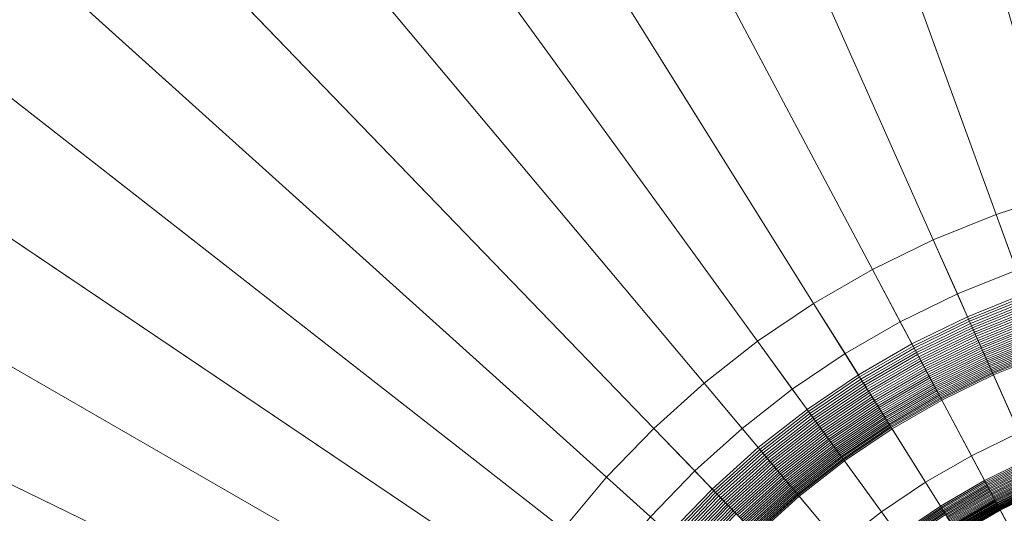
# Model space of a CAD drawing. Header units: millimetres. Extents: x -219 to 220, y -220 to 220.
# Tile 73 of 146: x -68 to -17, y 32 to 58. Entities that reach past the tile are written whole.
import ezdxf

# ---------------------------------------------------------------- set-up
doc = ezdxf.new("R2010")
doc.units = ezdxf.units.MM
doc.layers.add('LUCIDO_1', color=1, linetype='Continuous', lineweight=20, true_color=0xff0000)
doc.layers.add('Nessuna', color=7, linetype='Continuous', lineweight=9)

# ---------------------------------------------------------------- blocks, each defined once
blk = doc.blocks.new('Group-1')
at = {"layer": 'Nessuna', "color": 7, "linetype": 'Continuous', "lineweight": 9, "transparency": 33554687}
for points in [[(-27.615, 199.242, -79.962), (-13.646, 200.71, -79.962), (-3.172, 50.934, -89.301), (-6.719, 50.562, -89.301)], [(-41.448, 196.803, -79.962), (-27.615, 199.242, -79.962), (-6.719, 50.562, -89.301), (-10.232, 49.942, -89.301)], [(-55.077, 193.405, -79.962), (-41.448, 196.803, -79.962), (-10.232, 49.942, -89.301), (-13.693, 49.079, -89.301)], [(-68.436, 189.064, -79.962), (-55.077, 193.405, -79.962), (-13.693, 49.079, -89.301), (-17.085, 47.977, -89.301)], [(-81.46, 183.802, -79.962), (-68.436, 189.064, -79.962), (-17.085, 47.977, -89.301), (-20.392, 46.641, -89.301)], [(-6.719, 50.562, -69.262), (-3.172, 50.934, -69.262), (-12.578, 185.437, -60.875), (-25.484, 184.081, -60.875)], [(-10.232, 49.942, -69.262), (-6.719, 50.562, -69.262), (-25.484, 184.081, -60.875), (-38.265, 181.827, -60.875)], [(-94.085, 177.645, -79.962), (-81.46, 183.802, -79.962), (-20.392, 46.641, -89.301), (-23.598, 45.078, -89.301)], [(-13.693, 49.079, -69.262), (-10.232, 49.942, -69.262), (-38.265, 181.827, -60.875), (-50.857, 178.687, -60.875)], [(-17.085, 47.977, -69.262), (-13.693, 49.079, -69.262), (-50.857, 178.687, -60.875), (-63.2, 174.677, -60.875)], [(-106.25, 170.622, -79.962), (-94.085, 177.645, -79.962), (-23.598, 45.078, -89.301), (-26.687, 43.294, -89.301)], [(-20.392, 46.641, -69.262), (-17.085, 47.977, -69.262), (-63.2, 174.677, -60.875), (-75.233, 169.816, -60.875)], [(-117.895, 162.767, -79.962), (-106.25, 170.622, -79.962), (-26.687, 43.294, -89.301), (-29.644, 41.3, -89.301)], [(-23.598, 45.078, -69.262), (-20.392, 46.641, -69.262), (-75.233, 169.816, -60.875), (-86.897, 164.126, -60.875)], [(-26.687, 43.294, -69.262), (-23.598, 45.078, -69.262), (-86.897, 164.126, -60.875), (-98.136, 157.638, -60.875)], [(-128.963, 154.119, -79.962), (-117.895, 162.767, -79.962), (-29.644, 41.3, -89.301), (-32.454, 39.104, -89.301)], [(-29.644, 41.3, -69.262), (-26.687, 43.294, -69.262), (-98.136, 157.638, -60.875), (-108.895, 150.38, -60.875)], [(-139.402, 144.72, -79.962), (-128.963, 154.119, -79.962), (-32.454, 39.104, -89.301), (-35.105, 36.717, -89.301)], [(-32.454, 39.104, -69.262), (-29.644, 41.3, -69.262), (-108.895, 150.38, -60.875), (-119.122, 142.391, -60.875)], [(-149.159, 134.616, -79.962), (-139.402, 144.72, -79.962), (-35.105, 36.717, -89.301), (-37.582, 34.151, -89.301)], [(-35.105, 36.717, -69.262), (-32.454, 39.104, -69.262), (-119.122, 142.391, -60.875), (-128.766, 133.707, -60.875)], [(-158.188, 123.856, -79.962), (-149.159, 134.616, -79.962), (-37.582, 34.151, -89.301), (-39.875, 31.419, -89.301)], [(-37.582, 34.151, -69.262), (-35.105, 36.717, -69.262), (-128.766, 133.707, -60.875), (-137.782, 124.371, -60.875)], [(-39.875, 31.419, -69.262), (-37.582, 34.151, -69.262), (-137.782, 124.371, -60.875), (-146.124, 114.43, -60.875)], [(-166.445, 112.492, -79.962), (-158.188, 123.856, -79.962), (-39.875, 31.419, -89.301), (-41.971, 28.534, -89.301)], [(-41.971, 28.534, -69.262), (-39.875, 31.419, -69.262), (-146.124, 114.43, -60.875), (-153.752, 103.93, -60.875)], [(-173.888, 100.58, -79.962), (-166.445, 112.492, -79.962), (-41.971, 28.534, -89.301), (-43.862, 25.509, -89.301)], [(-43.862, 25.509, -69.262), (-41.971, 28.534, -69.262), (-153.752, 103.93, -60.875), (-160.629, 92.925, -60.875)], [(-180.483, 88.177, -79.962), (-173.888, 100.58, -79.962), (-43.862, 25.509, -89.301), (-45.536, 22.36, -89.301)], [(-45.536, 22.36, -69.262), (-43.862, 25.509, -69.262), (-160.629, 92.925, -60.875), (-166.722, 81.466, -60.875)], [(-186.196, 75.345, -79.962), (-180.483, 88.177, -79.962), (-45.536, 22.36, -89.301), (-46.987, 19.101, -89.301)], [(-46.987, 19.101, -69.262), (-45.536, 22.36, -69.262), (-166.722, 81.466, -60.875), (-172, 69.61, -60.875)], [(-191, 62.146, -79.962), (-186.196, 75.345, -79.962), (-46.987, 19.101, -89.301), (-48.207, 15.75, -89.301)], [(-48.207, 15.75, -69.262), (-46.987, 19.101, -69.262), (-172, 69.61, -60.875), (-176.439, 57.415, -60.875)], [(-194.872, 48.644, -79.962), (-191, 62.146, -79.962), (-48.207, 15.75, -89.301), (-49.19, 12.321, -89.301)], [(-49.19, 12.321, -69.262), (-48.207, 15.75, -69.262), (-176.439, 57.415, -60.875), (-180.016, 44.94, -60.875)], [(-12.781, 36.152, -70.282), (-10.224, 36.983, -70.282), (-13.693, 49.079, -69.262), (-17.085, 47.977, -69.262)], [(-17.085, 47.977, -89.301), (-13.693, 49.079, -89.301), (-12.835, 46.087, -89.626), (-16.02, 45.052, -89.626)], [(-197.792, 34.904, -79.962), (-194.872, 48.644, -79.962), (-49.19, 12.321, -89.301), (-49.931, 8.832, -89.301)], [(-15.274, 35.145, -70.282), (-12.781, 36.152, -70.282), (-17.085, 47.977, -69.262), (-20.392, 46.641, -69.262)], [(-20.392, 46.641, -89.301), (-17.085, 47.977, -89.301), (-16.02, 45.052, -89.626), (-19.126, 43.797, -89.626)], [(-17.69, 33.966, -70.282), (-15.274, 35.145, -70.282), (-20.392, 46.641, -69.262), (-23.598, 45.078, -69.262)], [(-23.598, 45.078, -89.301), (-20.392, 46.641, -89.301), (-19.126, 43.797, -89.626), (-22.136, 42.329, -89.626)], [(-20.018, 32.622, -70.282), (-17.69, 33.966, -70.282), (-23.598, 45.078, -69.262), (-26.687, 43.294, -69.262)], [(-26.687, 43.294, -89.301), (-23.598, 45.078, -89.301), (-22.136, 42.329, -89.626), (-25.037, 40.654, -89.626)], [(-49.931, 8.832, -69.262), (-49.19, 12.321, -69.262), (-180.016, 44.94, -60.875), (-182.714, 32.246, -60.875)], [(-19.126, 43.797, -89.626), (-16.02, 45.052, -89.626), (-15.567, 43.808, -89.879), (-18.587, 42.588, -89.879)], [(-22.136, 42.329, -89.626), (-19.126, 43.797, -89.626), (-18.587, 42.588, -89.879), (-21.515, 41.16, -89.879)], [(-18.587, 42.588, -89.879), (-15.567, 43.808, -89.879), (-15.524, 43.687, -89.905), (-18.535, 42.471, -89.905)], [(-18.535, 42.471, -89.905), (-15.524, 43.687, -89.905), (-15.48, 43.567, -89.935), (-18.483, 42.354, -89.935)], [(-18.483, 42.354, -89.935), (-15.48, 43.567, -89.935), (-15.436, 43.448, -89.968), (-18.432, 42.238, -89.968)], [(-22.247, 31.119, -70.282), (-20.018, 32.622, -70.282), (-26.687, 43.294, -69.262), (-29.644, 41.3, -69.262)], [(-29.644, 41.3, -89.301), (-26.687, 43.294, -89.301), (-25.037, 40.654, -89.626), (-27.814, 38.781, -89.626)], [(-18.432, 42.238, -89.968), (-15.436, 43.448, -89.968), (-15.393, 43.33, -90.004), (-18.38, 42.123, -90.004)], [(-18.38, 42.123, -90.004), (-15.393, 43.33, -90.004), (-15.351, 43.212, -90.044), (-18.329, 42.009, -90.044)], [(-18.329, 42.009, -90.044), (-15.351, 43.212, -90.044), (-15.308, 43.096, -90.086), (-18.279, 41.895, -90.086)], [(-18.279, 41.895, -90.086), (-15.308, 43.096, -90.086), (-15.266, 42.98, -90.133), (-18.229, 41.783, -90.133)], [(-21.515, 41.16, -89.879), (-18.587, 42.588, -89.879), (-18.535, 42.471, -89.905), (-21.454, 41.047, -89.905)], [(-18.229, 41.783, -90.133), (-15.266, 42.98, -90.133), (-15.225, 42.866, -90.182), (-18.18, 41.672, -90.182)], [(-18.18, 41.672, -90.182), (-15.225, 42.866, -90.182), (-15.184, 42.753, -90.234), (-18.131, 41.562, -90.234)], [(-18.131, 41.562, -90.234), (-15.184, 42.753, -90.234), (-15.143, 42.642, -90.29), (-18.082, 41.454, -90.29)], [(-18.082, 41.454, -90.29), (-15.143, 42.642, -90.29), (-15.103, 42.531, -90.349), (-18.035, 41.347, -90.349)], [(-18.035, 41.347, -90.349), (-15.103, 42.531, -90.349), (-15.063, 42.423, -90.41), (-17.988, 41.241, -90.41)], [(-25.037, 40.654, -89.626), (-22.136, 42.329, -89.626), (-21.515, 41.16, -89.879), (-24.336, 39.532, -89.879)], [(-21.454, 41.047, -89.905), (-18.535, 42.471, -89.905), (-18.483, 42.354, -89.935), (-21.395, 40.934, -89.935)], [(-21.395, 40.934, -89.935), (-18.483, 42.354, -89.935), (-18.432, 42.238, -89.968), (-21.335, 40.822, -89.968)], [(-21.335, 40.822, -89.968), (-18.432, 42.238, -89.968), (-18.38, 42.123, -90.004), (-21.276, 40.711, -90.004)], [(-21.276, 40.711, -90.004), (-18.38, 42.123, -90.004), (-18.329, 42.009, -90.044), (-21.217, 40.6, -90.044)], [(-21.217, 40.6, -90.044), (-18.329, 42.009, -90.044), (-18.279, 41.895, -90.086), (-21.159, 40.491, -90.086)], [(-17.988, 41.241, -90.41), (-15.063, 42.423, -90.41), (-15.024, 42.316, -90.475), (-17.941, 41.137, -90.475)], [(-17.941, 41.137, -90.475), (-15.024, 42.316, -90.475), (-14.986, 42.21, -90.543), (-17.896, 41.034, -90.543)], [(-17.896, 41.034, -90.543), (-14.986, 42.21, -90.543), (-14.948, 42.106, -90.614), (-17.851, 40.934, -90.614)], [(-17.851, 40.934, -90.614), (-14.948, 42.106, -90.614), (-14.911, 42.004, -90.687), (-17.807, 40.834, -90.687)], [(-17.807, 40.834, -90.687), (-14.911, 42.004, -90.687), (-14.874, 41.904, -90.764), (-17.763, 40.737, -90.764)], [(-21.159, 40.491, -90.086), (-18.279, 41.895, -90.086), (-18.229, 41.783, -90.133), (-21.101, 40.382, -90.133)], [(-21.101, 40.382, -90.133), (-18.229, 41.783, -90.133), (-18.18, 41.672, -90.182), (-21.044, 40.275, -90.182)], [(-21.044, 40.275, -90.182), (-18.18, 41.672, -90.182), (-18.131, 41.562, -90.234), (-20.988, 40.169, -90.234)], [(-20.988, 40.169, -90.234), (-18.131, 41.562, -90.234), (-18.082, 41.454, -90.29), (-20.932, 40.064, -90.29)], [(-20.932, 40.064, -90.29), (-18.082, 41.454, -90.29), (-18.035, 41.347, -90.349), (-20.877, 39.961, -90.349)], [(-17.763, 40.737, -90.764), (-14.874, 41.904, -90.764), (-14.839, 41.806, -90.843), (-17.721, 40.641, -90.843)], [(-17.721, 40.641, -90.843), (-14.839, 41.806, -90.843), (-14.804, 41.71, -90.924), (-17.679, 40.548, -90.924)], [(-17.679, 40.548, -90.924), (-14.804, 41.71, -90.924), (-14.769, 41.615, -91.009), (-17.638, 40.456, -91.009)], [(-17.638, 40.456, -91.009), (-14.769, 41.615, -91.009), (-14.736, 41.523, -91.096), (-17.598, 40.367, -91.096)], [(-17.598, 40.367, -91.096), (-14.736, 41.523, -91.096), (-14.703, 41.433, -91.186), (-17.559, 40.279, -91.186)], [(-24.365, 29.464, -70.282), (-22.247, 31.119, -70.282), (-29.644, 41.3, -69.262), (-32.454, 39.104, -69.262)], [(-32.454, 39.104, -89.301), (-29.644, 41.3, -89.301), (-27.814, 38.781, -89.626), (-30.453, 36.719, -89.626)], [(-24.336, 39.532, -89.879), (-21.515, 41.16, -89.879), (-21.454, 41.047, -89.905), (-24.267, 39.423, -89.905)], [(-24.267, 39.423, -89.905), (-21.454, 41.047, -89.905), (-21.395, 40.934, -89.935), (-24.2, 39.314, -89.935)], [(-24.2, 39.314, -89.935), (-21.395, 40.934, -89.935), (-21.335, 40.822, -89.968), (-24.132, 39.207, -89.968)], [(-20.877, 39.961, -90.349), (-18.035, 41.347, -90.349), (-17.988, 41.241, -90.41), (-20.823, 39.859, -90.41)], [(-20.823, 39.859, -90.41), (-17.988, 41.241, -90.41), (-17.941, 41.137, -90.475), (-20.769, 39.758, -90.475)], [(-20.769, 39.758, -90.475), (-17.941, 41.137, -90.475), (-17.896, 41.034, -90.543), (-20.716, 39.659, -90.543)], [(-20.716, 39.659, -90.543), (-17.896, 41.034, -90.543), (-17.851, 40.934, -90.614), (-20.665, 39.561, -90.614)], [(-20.665, 39.561, -90.614), (-17.851, 40.934, -90.614), (-17.807, 40.834, -90.687), (-20.614, 39.465, -90.687)], [(-17.559, 40.279, -91.186), (-14.703, 41.433, -91.186), (-14.671, 41.346, -91.278), (-17.521, 40.194, -91.278)], [(-17.521, 40.194, -91.278), (-14.671, 41.346, -91.278), (-14.64, 41.26, -91.372), (-17.485, 40.111, -91.372)], [(-17.485, 40.111, -91.372), (-14.64, 41.26, -91.372), (-14.61, 41.177, -91.469), (-17.449, 40.03, -91.469)], [(-17.449, 40.03, -91.469), (-14.61, 41.177, -91.469), (-14.581, 41.096, -91.568), (-17.414, 39.952, -91.568)], [(-17.414, 39.952, -91.568), (-14.581, 41.096, -91.568), (-14.552, 41.018, -91.67), (-17.38, 39.876, -91.67)], [(-17.38, 39.876, -91.67), (-14.552, 41.018, -91.67), (-14.525, 40.943, -91.773), (-17.347, 39.802, -91.773)], [(-17.347, 39.802, -91.773), (-14.525, 40.943, -91.773), (-14.498, 40.87, -91.879), (-17.315, 39.731, -91.879)], [(-27.814, 38.781, -89.626), (-25.037, 40.654, -89.626), (-24.336, 39.532, -89.879), (-27.036, 37.71, -89.879)], [(-24.132, 39.207, -89.968), (-21.335, 40.822, -89.968), (-21.276, 40.711, -90.004), (-24.066, 39.1, -90.004)], [(-24.066, 39.1, -90.004), (-21.276, 40.711, -90.004), (-21.217, 40.6, -90.044), (-23.999, 38.994, -90.044)], [(-23.999, 38.994, -90.044), (-21.217, 40.6, -90.044), (-21.159, 40.491, -90.086), (-23.934, 38.889, -90.086)], [(-23.934, 38.889, -90.086), (-21.159, 40.491, -90.086), (-21.101, 40.382, -90.133), (-23.869, 38.785, -90.133)], [(-20.614, 39.465, -90.687), (-17.807, 40.834, -90.687), (-17.763, 40.737, -90.764), (-20.564, 39.371, -90.764)], [(-20.564, 39.371, -90.764), (-17.763, 40.737, -90.764), (-17.721, 40.641, -90.843), (-20.514, 39.279, -90.843)], [(-20.514, 39.279, -90.843), (-17.721, 40.641, -90.843), (-17.679, 40.548, -90.924), (-20.466, 39.188, -90.924)], [(-20.466, 39.188, -90.924), (-17.679, 40.548, -90.924), (-17.638, 40.456, -91.009), (-20.419, 39.1, -91.009)], [(-20.419, 39.1, -91.009), (-17.638, 40.456, -91.009), (-17.598, 40.367, -91.096), (-20.373, 39.013, -91.096)], [(-17.315, 39.731, -91.879), (-14.498, 40.87, -91.879), (-14.472, 40.799, -91.987), (-17.285, 39.663, -91.987)], [(-17.285, 39.663, -91.987), (-14.472, 40.799, -91.987), (-14.448, 40.731, -92.096), (-17.256, 39.597, -92.096)], [(-17.256, 39.597, -92.096), (-14.448, 40.731, -92.096), (-14.424, 40.666, -92.208), (-17.228, 39.534, -92.208)], [(-17.228, 39.534, -92.208), (-14.424, 40.666, -92.208), (-13.288, 37.547, -97.712), (-15.877, 36.501, -97.712)], [(-23.869, 38.785, -90.133), (-21.101, 40.382, -90.133), (-21.044, 40.275, -90.182), (-23.804, 38.682, -90.182)], [(-23.804, 38.682, -90.182), (-21.044, 40.275, -90.182), (-20.988, 40.169, -90.234), (-23.741, 38.58, -90.234)], [(-23.741, 38.58, -90.234), (-20.988, 40.169, -90.234), (-20.932, 40.064, -90.29), (-23.678, 38.479, -90.29)], [(-23.678, 38.479, -90.29), (-20.932, 40.064, -90.29), (-20.877, 39.961, -90.349), (-23.616, 38.38, -90.349)], [(-23.616, 38.38, -90.349), (-20.877, 39.961, -90.349), (-20.823, 39.859, -90.41), (-23.554, 38.281, -90.41)], [(-20.373, 39.013, -91.096), (-17.598, 40.367, -91.096), (-17.559, 40.279, -91.186), (-20.328, 38.929, -91.186)], [(-20.328, 38.929, -91.186), (-17.559, 40.279, -91.186), (-17.521, 40.194, -91.278), (-20.284, 38.846, -91.278)], [(-20.284, 38.846, -91.278), (-17.521, 40.194, -91.278), (-17.485, 40.111, -91.372), (-20.242, 38.766, -91.372)], [(-20.242, 38.766, -91.372), (-17.485, 40.111, -91.372), (-17.449, 40.03, -91.469), (-20.2, 38.688, -91.469)], [(-20.2, 38.688, -91.469), (-17.449, 40.03, -91.469), (-17.414, 39.952, -91.568), (-20.16, 38.612, -91.568)], [(-20.16, 38.612, -91.568), (-17.414, 39.952, -91.568), (-17.38, 39.876, -91.67), (-20.121, 38.539, -91.67)], [(-27.036, 37.71, -89.879), (-24.336, 39.532, -89.879), (-24.267, 39.423, -89.905), (-26.96, 37.606, -89.905)], [(-26.96, 37.606, -89.905), (-24.267, 39.423, -89.905), (-24.2, 39.314, -89.935), (-26.885, 37.503, -89.935)], [(-23.554, 38.281, -90.41), (-20.823, 39.859, -90.41), (-20.769, 39.758, -90.475), (-23.494, 38.185, -90.475)], [(-23.494, 38.185, -90.475), (-20.769, 39.758, -90.475), (-20.716, 39.659, -90.543), (-23.434, 38.09, -90.543)], [(-23.434, 38.09, -90.543), (-20.716, 39.659, -90.543), (-20.665, 39.561, -90.614), (-23.376, 37.996, -90.614)], [(-23.376, 37.996, -90.614), (-20.665, 39.561, -90.614), (-20.614, 39.465, -90.687), (-23.318, 37.904, -90.687)], [(-23.318, 37.904, -90.687), (-20.614, 39.465, -90.687), (-20.564, 39.371, -90.764), (-23.262, 37.813, -90.764)], [(-20.121, 38.539, -91.67), (-17.38, 39.876, -91.67), (-17.347, 39.802, -91.773), (-20.083, 38.468, -91.773)], [(-20.083, 38.468, -91.773), (-17.347, 39.802, -91.773), (-17.315, 39.731, -91.879), (-20.047, 38.399, -91.879)], [(-20.047, 38.399, -91.879), (-17.315, 39.731, -91.879), (-17.285, 39.663, -91.987), (-20.012, 38.333, -91.987)], [(-20.012, 38.333, -91.987), (-17.285, 39.663, -91.987), (-17.256, 39.597, -92.096), (-19.978, 38.269, -92.096)], [(-19.978, 38.269, -92.096), (-17.256, 39.597, -92.096), (-17.228, 39.534, -92.208), (-19.945, 38.208, -92.208)], [(-19.945, 38.208, -92.208), (-17.228, 39.534, -92.208), (-15.877, 36.501, -97.712), (-18.387, 35.277, -97.712)], [(-26.363, 27.665, -70.282), (-24.365, 29.464, -70.282), (-32.454, 39.104, -69.262), (-35.105, 36.717, -69.262)], [(-35.105, 36.717, -89.301), (-32.454, 39.104, -89.301), (-30.453, 36.719, -89.626), (-32.942, 34.478, -89.626)], [(-26.885, 37.503, -89.935), (-24.2, 39.314, -89.935), (-24.132, 39.207, -89.968), (-26.811, 37.4, -89.968)], [(-26.811, 37.4, -89.968), (-24.132, 39.207, -89.968), (-24.066, 39.1, -90.004), (-26.736, 37.298, -90.004)], [(-26.736, 37.298, -90.004), (-24.066, 39.1, -90.004), (-23.999, 38.994, -90.044), (-26.663, 37.197, -90.044)], [(-26.663, 37.197, -90.044), (-23.999, 38.994, -90.044), (-23.934, 38.889, -90.086), (-26.59, 37.097, -90.086)], [(-26.59, 37.097, -90.086), (-23.934, 38.889, -90.086), (-23.869, 38.785, -90.133), (-26.518, 36.998, -90.133)], [(-23.262, 37.813, -90.764), (-20.564, 39.371, -90.764), (-20.514, 39.279, -90.843), (-23.206, 37.725, -90.843)], [(-23.206, 37.725, -90.843), (-20.514, 39.279, -90.843), (-20.466, 39.188, -90.924), (-23.152, 37.638, -90.924)], [(-23.152, 37.638, -90.924), (-20.466, 39.188, -90.924), (-20.419, 39.1, -91.009), (-23.099, 37.553, -91.009)], [(-23.099, 37.553, -91.009), (-20.419, 39.1, -91.009), (-20.373, 39.013, -91.096), (-23.047, 37.47, -91.096)], [(-23.047, 37.47, -91.096), (-20.373, 39.013, -91.096), (-20.328, 38.929, -91.186), (-22.996, 37.388, -91.186)], [(-22.996, 37.388, -91.186), (-20.328, 38.929, -91.186), (-20.284, 38.846, -91.278), (-22.947, 37.309, -91.278)], [(-30.453, 36.719, -89.626), (-27.814, 38.781, -89.626), (-27.036, 37.71, -89.879), (-29.602, 35.705, -89.879)], [(-26.518, 36.998, -90.133), (-23.869, 38.785, -90.133), (-23.804, 38.682, -90.182), (-26.447, 36.899, -90.182)], [(-26.447, 36.899, -90.182), (-23.804, 38.682, -90.182), (-23.741, 38.58, -90.234), (-26.376, 36.802, -90.234)], [(-26.376, 36.802, -90.234), (-23.741, 38.58, -90.234), (-23.678, 38.479, -90.29), (-26.306, 36.706, -90.29)], [(-26.306, 36.706, -90.29), (-23.678, 38.479, -90.29), (-23.616, 38.38, -90.349), (-26.237, 36.611, -90.349)], [(-26.237, 36.611, -90.349), (-23.616, 38.38, -90.349), (-23.554, 38.281, -90.41), (-26.169, 36.518, -90.41)], [(-22.947, 37.309, -91.278), (-20.284, 38.846, -91.278), (-20.242, 38.766, -91.372), (-22.899, 37.232, -91.372)], [(-22.899, 37.232, -91.372), (-20.242, 38.766, -91.372), (-20.2, 38.688, -91.469), (-22.852, 37.157, -91.469)], [(-22.852, 37.157, -91.469), (-20.2, 38.688, -91.469), (-20.16, 38.612, -91.568), (-22.806, 37.084, -91.568)], [(-22.806, 37.084, -91.568), (-20.16, 38.612, -91.568), (-20.121, 38.539, -91.67), (-22.762, 37.014, -91.67)], [(-22.762, 37.014, -91.67), (-20.121, 38.539, -91.67), (-20.083, 38.468, -91.773), (-22.72, 36.946, -91.773)], [(-22.72, 36.946, -91.773), (-20.083, 38.468, -91.773), (-20.047, 38.399, -91.879), (-22.678, 36.88, -91.879)], [(-22.678, 36.88, -91.879), (-20.047, 38.399, -91.879), (-20.012, 38.333, -91.987), (-22.639, 36.816, -91.987)], [(-26.169, 36.518, -90.41), (-23.554, 38.281, -90.41), (-23.494, 38.185, -90.475), (-26.102, 36.425, -90.475)], [(-26.102, 36.425, -90.475), (-23.494, 38.185, -90.475), (-23.434, 38.09, -90.543), (-26.036, 36.335, -90.543)], [(-26.036, 36.335, -90.543), (-23.434, 38.09, -90.543), (-23.376, 37.996, -90.614), (-25.971, 36.245, -90.614)], [(-25.971, 36.245, -90.614), (-23.376, 37.996, -90.614), (-23.318, 37.904, -90.687), (-25.907, 36.157, -90.687)], [(-25.907, 36.157, -90.687), (-23.318, 37.904, -90.687), (-23.262, 37.813, -90.764), (-25.845, 36.071, -90.764)], [(-22.639, 36.816, -91.987), (-20.012, 38.333, -91.987), (-19.978, 38.269, -92.096), (-22.6, 36.755, -92.096)], [(-22.6, 36.755, -92.096), (-19.978, 38.269, -92.096), (-19.945, 38.208, -92.208), (-22.564, 36.696, -92.208)], [(-22.564, 36.696, -92.208), (-19.945, 38.208, -92.208), (-18.387, 35.277, -97.712), (-20.804, 33.881, -97.712)], [(-29.602, 35.705, -89.879), (-27.036, 37.71, -89.879), (-26.96, 37.606, -89.905), (-29.52, 35.607, -89.905)], [(-29.52, 35.607, -89.905), (-26.96, 37.606, -89.905), (-26.885, 37.503, -89.935), (-29.438, 35.509, -89.935)], [(-29.438, 35.509, -89.935), (-26.885, 37.503, -89.935), (-26.811, 37.4, -89.968), (-29.356, 35.412, -89.968)], [(-29.356, 35.412, -89.968), (-26.811, 37.4, -89.968), (-26.736, 37.298, -90.004), (-29.275, 35.315, -90.004)], [(-25.845, 36.071, -90.764), (-23.262, 37.813, -90.764), (-23.206, 37.725, -90.843), (-25.783, 35.986, -90.843)], [(-25.783, 35.986, -90.843), (-23.206, 37.725, -90.843), (-23.152, 37.638, -90.924), (-25.723, 35.904, -90.924)], [(-25.723, 35.904, -90.924), (-23.152, 37.638, -90.924), (-23.099, 37.553, -91.009), (-25.664, 35.822, -91.009)], [(-25.664, 35.822, -91.009), (-23.099, 37.553, -91.009), (-23.047, 37.47, -91.096), (-25.606, 35.743, -91.096)], [(-25.606, 35.743, -91.096), (-23.047, 37.47, -91.096), (-22.996, 37.388, -91.186), (-25.55, 35.666, -91.186)], [(-25.55, 35.666, -91.186), (-22.996, 37.388, -91.186), (-22.947, 37.309, -91.278), (-25.495, 35.59, -91.278)], [(-25.495, 35.59, -91.278), (-22.947, 37.309, -91.278), (-22.899, 37.232, -91.372), (-25.442, 35.517, -91.372)], [(-29.275, 35.315, -90.004), (-26.736, 37.298, -90.004), (-26.663, 37.197, -90.044), (-29.195, 35.219, -90.044)], [(-29.195, 35.219, -90.044), (-26.663, 37.197, -90.044), (-26.59, 37.097, -90.086), (-29.115, 35.124, -90.086)], [(-29.115, 35.124, -90.086), (-26.59, 37.097, -90.086), (-26.518, 36.998, -90.133), (-29.036, 35.03, -90.133)], [(-29.036, 35.03, -90.133), (-26.518, 36.998, -90.133), (-26.447, 36.899, -90.182), (-28.958, 34.937, -90.182)], [(-28.958, 34.937, -90.182), (-26.447, 36.899, -90.182), (-26.376, 36.802, -90.234), (-28.881, 34.845, -90.234)], [(-28.881, 34.845, -90.234), (-26.376, 36.802, -90.234), (-26.306, 36.706, -90.29), (-28.804, 34.754, -90.29)], [(-25.442, 35.517, -91.372), (-22.899, 37.232, -91.372), (-22.852, 37.157, -91.469), (-25.39, 35.445, -91.469)], [(-25.39, 35.445, -91.469), (-22.852, 37.157, -91.469), (-22.806, 37.084, -91.568), (-25.34, 35.376, -91.568)], [(-25.34, 35.376, -91.568), (-22.806, 37.084, -91.568), (-22.762, 37.014, -91.67), (-25.291, 35.308, -91.67)], [(-25.291, 35.308, -91.67), (-22.762, 37.014, -91.67), (-22.72, 36.946, -91.773), (-25.243, 35.243, -91.773)], [(-25.243, 35.243, -91.773), (-22.72, 36.946, -91.773), (-22.678, 36.88, -91.879), (-25.198, 35.18, -91.879)], [(-25.198, 35.18, -91.879), (-22.678, 36.88, -91.879), (-22.639, 36.816, -91.987), (-25.154, 35.12, -91.987)], [(-25.154, 35.12, -91.987), (-22.639, 36.816, -91.987), (-22.6, 36.755, -92.096), (-25.111, 35.062, -92.096)], [(-28.231, 25.731, -70.282), (-26.363, 27.665, -70.282), (-35.105, 36.717, -69.262), (-37.582, 34.151, -69.262)], [(-37.582, 34.151, -89.301), (-35.105, 36.717, -89.301), (-32.942, 34.478, -89.626), (-35.269, 32.068, -89.626)], [(-32.942, 34.478, -89.626), (-30.453, 36.719, -89.626), (-29.602, 35.705, -89.879), (-32.023, 33.526, -89.879)], [(-28.804, 34.754, -90.29), (-26.306, 36.706, -90.29), (-26.237, 36.611, -90.349), (-28.729, 34.664, -90.349)], [(-28.729, 34.664, -90.349), (-26.237, 36.611, -90.349), (-26.169, 36.518, -90.41), (-28.655, 34.576, -90.41)], [(-28.655, 34.576, -90.41), (-26.169, 36.518, -90.41), (-26.102, 36.425, -90.475), (-28.581, 34.488, -90.475)], [(-28.581, 34.488, -90.475), (-26.102, 36.425, -90.475), (-26.036, 36.335, -90.543), (-28.509, 34.402, -90.543)], [(-28.509, 34.402, -90.543), (-26.036, 36.335, -90.543), (-25.971, 36.245, -90.614), (-28.438, 34.318, -90.614)], [(-25.111, 35.062, -92.096), (-22.6, 36.755, -92.096), (-22.564, 36.696, -92.208), (-25.071, 35.006, -92.208)], [(-25.071, 35.006, -92.208), (-22.564, 36.696, -92.208), (-20.804, 33.881, -97.712), (-23.119, 32.32, -97.712)], [(-18.387, 35.277, -97.712), (-15.877, 36.501, -97.712), (-8.963, 20.97, -97.712), (-10.406, 20.267, -97.712)], [(-28.438, 34.318, -90.614), (-25.971, 36.245, -90.614), (-25.907, 36.157, -90.687), (-28.368, 34.235, -90.687)], [(-28.368, 34.235, -90.687), (-25.907, 36.157, -90.687), (-25.845, 36.071, -90.764), (-28.3, 34.153, -90.764)], [(-28.3, 34.153, -90.764), (-25.845, 36.071, -90.764), (-25.783, 35.986, -90.843), (-28.233, 34.073, -90.843)], [(-28.233, 34.073, -90.843), (-25.783, 35.986, -90.843), (-25.723, 35.904, -90.924), (-28.167, 33.994, -90.924)], [(-28.167, 33.994, -90.924), (-25.723, 35.904, -90.924), (-25.664, 35.822, -91.009), (-28.102, 33.917, -91.009)], [(-28.102, 33.917, -91.009), (-25.664, 35.822, -91.009), (-25.606, 35.743, -91.096), (-28.039, 33.842, -91.096)], [(-32.023, 33.526, -89.879), (-29.602, 35.705, -89.879), (-29.52, 35.607, -89.905), (-31.934, 33.433, -89.905)], [(-31.934, 33.433, -89.905), (-29.52, 35.607, -89.905), (-29.438, 35.509, -89.935), (-31.845, 33.341, -89.935)], [(-31.845, 33.341, -89.935), (-29.438, 35.509, -89.935), (-29.356, 35.412, -89.968), (-31.757, 33.25, -89.968)], [(-31.757, 33.25, -89.968), (-29.356, 35.412, -89.968), (-29.275, 35.315, -90.004), (-31.669, 33.159, -90.004)], [(-31.669, 33.159, -90.004), (-29.275, 35.315, -90.004), (-29.195, 35.219, -90.044), (-31.582, 33.07, -90.044)], [(-28.039, 33.842, -91.096), (-25.606, 35.743, -91.096), (-25.55, 35.666, -91.186), (-27.978, 33.769, -91.186)], [(-27.978, 33.769, -91.186), (-25.55, 35.666, -91.186), (-25.495, 35.59, -91.278), (-27.918, 33.698, -91.278)], [(-27.918, 33.698, -91.278), (-25.495, 35.59, -91.278), (-25.442, 35.517, -91.372), (-27.859, 33.628, -91.372)], [(-27.859, 33.628, -91.372), (-25.442, 35.517, -91.372), (-25.39, 35.445, -91.469), (-27.803, 33.56, -91.469)], [(-27.803, 33.56, -91.469), (-25.39, 35.445, -91.469), (-25.34, 35.376, -91.568), (-27.747, 33.495, -91.568)], [(-27.747, 33.495, -91.568), (-25.34, 35.376, -91.568), (-25.291, 35.308, -91.67), (-27.694, 33.431, -91.67)], [(-27.694, 33.431, -91.67), (-25.291, 35.308, -91.67), (-25.243, 35.243, -91.773), (-27.642, 33.369, -91.773)], [(-27.642, 33.369, -91.773), (-25.243, 35.243, -91.773), (-25.198, 35.18, -91.879), (-27.592, 33.31, -91.879)], [(-20.804, 33.881, -97.712), (-18.387, 35.277, -97.712), (-10.406, 20.267, -97.712), (-11.796, 19.464, -97.712)], [(-199.747, 20.994, -79.962), (-197.792, 34.904, -79.962), (-49.931, 8.832, -89.301), (-50.428, 5.3, -89.301)], [(-31.582, 33.07, -90.044), (-29.195, 35.219, -90.044), (-29.115, 35.124, -90.086), (-31.496, 32.98, -90.086)], [(-31.496, 32.98, -90.086), (-29.115, 35.124, -90.086), (-29.036, 35.03, -90.133), (-31.411, 32.892, -90.133)], [(-31.411, 32.892, -90.133), (-29.036, 35.03, -90.133), (-28.958, 34.937, -90.182), (-31.326, 32.805, -90.182)], [(-31.326, 32.805, -90.182), (-28.958, 34.937, -90.182), (-28.881, 34.845, -90.234), (-31.243, 32.718, -90.234)], [(-31.243, 32.718, -90.234), (-28.881, 34.845, -90.234), (-28.804, 34.754, -90.29), (-31.16, 32.633, -90.29)], [(-31.16, 32.633, -90.29), (-28.804, 34.754, -90.29), (-28.729, 34.664, -90.349), (-31.079, 32.548, -90.349)], [(-27.592, 33.31, -91.879), (-25.198, 35.18, -91.879), (-25.154, 35.12, -91.987), (-27.544, 33.252, -91.987)], [(-27.544, 33.252, -91.987), (-25.154, 35.12, -91.987), (-25.111, 35.062, -92.096), (-27.498, 33.197, -92.096)], [(-27.498, 33.197, -92.096), (-25.111, 35.062, -92.096), (-25.071, 35.006, -92.208), (-27.453, 33.144, -92.208)], [(-27.453, 33.144, -92.208), (-25.071, 35.006, -92.208), (-23.119, 32.32, -97.712), (-25.319, 30.601, -97.712)], [(-17.655, 33.9, -70.29), (-15.243, 35.077, -70.29), (-15.274, 35.145, -70.282), (-17.69, 33.966, -70.282)], [(-17.62, 33.835, -70.3), (-15.213, 35.009, -70.3), (-15.243, 35.077, -70.29), (-17.655, 33.9, -70.29)], [(-17.585, 33.769, -70.313), (-15.183, 34.941, -70.313), (-15.213, 35.009, -70.3), (-17.62, 33.835, -70.3)], [(-17.551, 33.705, -70.329), (-15.153, 34.874, -70.329), (-15.183, 34.941, -70.313), (-17.585, 33.769, -70.313)], [(-17.516, 33.64, -70.348), (-15.123, 34.807, -70.348), (-15.153, 34.874, -70.329), (-17.551, 33.705, -70.329)], [(-17.483, 33.577, -70.369), (-15.094, 34.742, -70.369), (-15.123, 34.807, -70.348), (-17.516, 33.64, -70.348)], [(-17.449, 33.514, -70.393), (-15.065, 34.677, -70.393), (-15.094, 34.742, -70.369), (-17.483, 33.577, -70.369)], [(-35.269, 32.068, -89.626), (-32.942, 34.478, -89.626), (-32.023, 33.526, -89.879), (-34.285, 31.183, -89.879)], [(-31.079, 32.548, -90.349), (-28.729, 34.664, -90.349), (-28.655, 34.576, -90.41), (-30.999, 32.465, -90.41)], [(-30.999, 32.465, -90.41), (-28.655, 34.576, -90.41), (-28.581, 34.488, -90.475), (-30.919, 32.383, -90.475)], [(-30.919, 32.383, -90.475), (-28.581, 34.488, -90.475), (-28.509, 34.402, -90.543), (-30.841, 32.302, -90.543)], [(-30.841, 32.302, -90.543), (-28.509, 34.402, -90.543), (-28.438, 34.318, -90.614), (-30.765, 32.223, -90.614)], [(-30.765, 32.223, -90.614), (-28.438, 34.318, -90.614), (-28.368, 34.235, -90.687), (-30.689, 32.145, -90.687)], [(-30.689, 32.145, -90.687), (-28.368, 34.235, -90.687), (-28.3, 34.153, -90.764), (-30.615, 32.068, -90.764)], [(-17.416, 33.452, -70.42), (-15.036, 34.612, -70.42), (-15.065, 34.677, -70.393), (-17.449, 33.514, -70.393)], [(-17.384, 33.391, -70.449), (-15.008, 34.549, -70.449), (-15.036, 34.612, -70.42), (-17.416, 33.452, -70.42)], [(-17.352, 33.33, -70.481), (-14.981, 34.487, -70.481), (-15.008, 34.549, -70.449), (-17.384, 33.391, -70.449)], [(-17.32, 33.271, -70.515), (-14.953, 34.426, -70.515), (-14.981, 34.487, -70.481), (-17.352, 33.33, -70.481)], [(-17.29, 33.214, -70.552), (-14.927, 34.366, -70.552), (-14.953, 34.426, -70.515), (-17.32, 33.271, -70.515)], [(-17.26, 33.157, -70.591), (-14.901, 34.308, -70.591), (-14.927, 34.366, -70.552), (-17.29, 33.214, -70.552)], [(-17.23, 33.102, -70.633), (-14.875, 34.25, -70.633), (-14.901, 34.308, -70.591), (-17.26, 33.157, -70.591)], [(-17.202, 33.048, -70.677), (-14.851, 34.195, -70.677), (-14.875, 34.25, -70.633), (-17.23, 33.102, -70.633)], [(-29.959, 23.672, -70.282), (-28.231, 25.731, -70.282), (-37.582, 34.151, -69.262), (-39.875, 31.419, -69.262)], [(-39.875, 31.419, -89.301), (-37.582, 34.151, -89.301), (-35.269, 32.068, -89.626), (-37.422, 29.503, -89.626)], [(-30.615, 32.068, -90.764), (-28.3, 34.153, -90.764), (-28.233, 34.073, -90.843), (-30.543, 31.993, -90.843)], [(-30.543, 31.993, -90.843), (-28.233, 34.073, -90.843), (-28.167, 33.994, -90.924), (-30.471, 31.919, -90.924)], [(-30.471, 31.919, -90.924), (-28.167, 33.994, -90.924), (-28.102, 33.917, -91.009), (-30.402, 31.847, -91.009)], [(-30.402, 31.847, -91.009), (-28.102, 33.917, -91.009), (-28.039, 33.842, -91.096), (-30.334, 31.777, -91.096)], [(-30.334, 31.777, -91.096), (-28.039, 33.842, -91.096), (-27.978, 33.769, -91.186), (-30.267, 31.708, -91.186)], [(-30.267, 31.708, -91.186), (-27.978, 33.769, -91.186), (-27.918, 33.698, -91.278), (-30.202, 31.641, -91.278)], [(-30.202, 31.641, -91.278), (-27.918, 33.698, -91.278), (-27.859, 33.628, -91.372), (-30.139, 31.575, -91.372)], [(-23.119, 32.32, -97.712), (-20.804, 33.881, -97.712), (-11.796, 19.464, -97.712), (-13.127, 18.566, -97.712)], [(-19.978, 32.559, -70.29), (-17.655, 33.9, -70.29), (-17.69, 33.966, -70.282), (-20.018, 32.622, -70.282)], [(-19.939, 32.496, -70.3), (-17.62, 33.835, -70.3), (-17.655, 33.9, -70.29), (-19.978, 32.559, -70.29)], [(-19.9, 32.433, -70.313), (-17.585, 33.769, -70.313), (-17.62, 33.835, -70.3), (-19.939, 32.496, -70.3)], [(-19.861, 32.371, -70.329), (-17.551, 33.705, -70.329), (-17.585, 33.769, -70.313), (-19.9, 32.433, -70.313)], [(-19.822, 32.309, -70.348), (-17.516, 33.64, -70.348), (-17.551, 33.705, -70.329), (-19.861, 32.371, -70.329)], [(-17.174, 32.996, -70.723), (-14.826, 34.141, -70.723), (-14.851, 34.195, -70.677), (-17.202, 33.048, -70.677)], [(-17.147, 32.945, -70.772), (-14.803, 34.088, -70.772), (-14.826, 34.141, -70.723), (-17.174, 32.996, -70.723)], [(-17.121, 32.896, -70.822), (-14.78, 34.038, -70.822), (-14.803, 34.088, -70.772), (-17.147, 32.945, -70.772)], [(-17.096, 32.849, -70.875), (-14.759, 33.989, -70.875), (-14.78, 34.038, -70.822), (-17.121, 32.896, -70.822)], [(-17.071, 32.803, -70.93), (-14.738, 33.941, -70.93), (-14.759, 33.989, -70.875), (-17.096, 32.849, -70.875)], [(-17.048, 32.759, -70.986), (-14.718, 33.896, -70.986), (-14.738, 33.941, -70.93), (-17.071, 32.803, -70.93)], [(-17.026, 32.718, -71.044), (-14.698, 33.853, -71.044), (-14.718, 33.896, -70.986), (-17.048, 32.759, -70.986)], [(-17.005, 32.678, -71.105), (-14.68, 33.812, -71.105), (-14.698, 33.853, -71.044), (-17.026, 32.718, -71.044)], [(-16.984, 32.64, -71.166), (-14.662, 33.772, -71.166), (-14.68, 33.812, -71.105), (-17.005, 32.678, -71.105)], [(-16.965, 32.604, -71.23), (-14.646, 33.735, -71.23), (-14.662, 33.772, -71.166), (-16.984, 32.64, -71.166)], [(-16.948, 32.57, -71.294), (-14.63, 33.701, -71.294), (-14.646, 33.735, -71.23), (-16.965, 32.604, -71.23)], [(-16.931, 32.539, -71.361), (-14.616, 33.668, -71.361), (-14.63, 33.701, -71.294), (-16.948, 32.57, -71.294)], [(-34.285, 31.183, -89.879), (-32.023, 33.526, -89.879), (-31.934, 33.433, -89.905), (-34.19, 31.097, -89.905)], [(-34.19, 31.097, -89.905), (-31.934, 33.433, -89.905), (-31.845, 33.341, -89.935), (-34.095, 31.011, -89.935)], [(-34.095, 31.011, -89.935), (-31.845, 33.341, -89.935), (-31.757, 33.25, -89.968), (-34.001, 30.926, -89.968)], [(-34.001, 30.926, -89.968), (-31.757, 33.25, -89.968), (-31.669, 33.159, -90.004), (-33.907, 30.842, -90.004)], [(-30.139, 31.575, -91.372), (-27.859, 33.628, -91.372), (-27.803, 33.56, -91.469), (-30.078, 31.512, -91.469)], [(-30.078, 31.512, -91.469), (-27.803, 33.56, -91.469), (-27.747, 33.495, -91.568), (-30.018, 31.45, -91.568)], [(-30.018, 31.45, -91.568), (-27.747, 33.495, -91.568), (-27.694, 33.431, -91.67), (-29.96, 31.39, -91.67)], [(-29.96, 31.39, -91.67), (-27.694, 33.431, -91.67), (-27.642, 33.369, -91.773), (-29.905, 31.332, -91.773)], [(-29.905, 31.332, -91.773), (-27.642, 33.369, -91.773), (-27.592, 33.31, -91.879), (-29.851, 31.276, -91.879)], [(-29.851, 31.276, -91.879), (-27.592, 33.31, -91.879), (-27.544, 33.252, -91.987), (-29.798, 31.222, -91.987)], [(-29.798, 31.222, -91.987), (-27.544, 33.252, -91.987), (-27.498, 33.197, -92.096), (-29.748, 31.171, -92.096)], [(-29.748, 31.171, -92.096), (-27.498, 33.197, -92.096), (-27.453, 33.144, -92.208), (-29.7, 31.121, -92.208)], [(-19.784, 32.248, -70.369), (-17.483, 33.577, -70.369), (-17.516, 33.64, -70.348), (-19.822, 32.309, -70.348)], [(-19.746, 32.187, -70.393), (-17.449, 33.514, -70.393), (-17.483, 33.577, -70.369), (-19.784, 32.248, -70.369)], [(-19.709, 32.128, -70.42), (-17.416, 33.452, -70.42), (-17.449, 33.514, -70.393), (-19.746, 32.187, -70.393)], [(-19.672, 32.069, -70.449), (-17.384, 33.391, -70.449), (-17.416, 33.452, -70.42), (-19.709, 32.128, -70.42)], [(-19.636, 32.011, -70.481), (-17.352, 33.33, -70.481), (-17.384, 33.391, -70.449), (-19.672, 32.069, -70.449)], [(-19.601, 31.955, -70.515), (-17.32, 33.271, -70.515), (-17.352, 33.33, -70.481), (-19.636, 32.011, -70.481)], [(-19.566, 31.899, -70.552), (-17.29, 33.214, -70.552), (-17.32, 33.271, -70.515), (-19.601, 31.955, -70.515)], [(-19.532, 31.845, -70.591), (-17.26, 33.157, -70.591), (-17.29, 33.214, -70.552), (-19.566, 31.899, -70.552)], [(-16.915, 32.51, -71.428), (-14.602, 33.638, -71.428), (-14.616, 33.668, -71.361), (-16.931, 32.539, -71.361)], [(-16.901, 32.483, -71.497), (-14.59, 33.61, -71.497), (-14.602, 33.638, -71.428), (-16.915, 32.51, -71.428)], [(-16.888, 32.458, -71.566), (-14.579, 33.584, -71.566), (-14.59, 33.61, -71.497), (-16.901, 32.483, -71.497)], [(-16.876, 32.436, -71.637), (-14.568, 33.561, -71.637), (-14.579, 33.584, -71.566), (-16.888, 32.458, -71.566)], [(-16.865, 32.416, -71.709), (-14.559, 33.54, -71.709), (-14.568, 33.561, -71.637), (-16.876, 32.436, -71.637)], [(-15.47, 29.792, -81.761), (-13.35, 30.825, -81.761), (-14.559, 33.54, -71.709), (-16.865, 32.416, -71.709)], [(-33.907, 30.842, -90.004), (-31.669, 33.159, -90.004), (-31.582, 33.07, -90.044), (-33.814, 30.758, -90.044)], [(-33.814, 30.758, -90.044), (-31.582, 33.07, -90.044), (-31.496, 32.98, -90.086), (-33.722, 30.676, -90.086)], [(-33.722, 30.676, -90.086), (-31.496, 32.98, -90.086), (-31.411, 32.892, -90.133), (-33.631, 30.593, -90.133)], [(-33.631, 30.593, -90.133), (-31.411, 32.892, -90.133), (-31.326, 32.805, -90.182), (-33.54, 30.512, -90.182)], [(-33.54, 30.512, -90.182), (-31.326, 32.805, -90.182), (-31.243, 32.718, -90.234), (-33.451, 30.432, -90.234)], [(-33.451, 30.432, -90.234), (-31.243, 32.718, -90.234), (-31.16, 32.633, -90.29), (-33.363, 30.352, -90.29)], [(-29.7, 31.121, -92.208), (-27.453, 33.144, -92.208), (-25.319, 30.601, -97.712), (-27.394, 28.732, -97.712)], [(-19.499, 31.792, -70.633), (-17.23, 33.102, -70.633), (-17.26, 33.157, -70.591), (-19.532, 31.845, -70.591)], [(-19.467, 31.74, -70.677), (-17.202, 33.048, -70.677), (-17.23, 33.102, -70.633), (-19.499, 31.792, -70.633)], [(-19.436, 31.69, -70.723), (-17.174, 32.996, -70.723), (-17.202, 33.048, -70.677), (-19.467, 31.74, -70.677)], [(-19.405, 31.641, -70.772), (-17.147, 32.945, -70.772), (-17.174, 32.996, -70.723), (-19.436, 31.69, -70.723)], [(-19.376, 31.594, -70.822), (-17.121, 32.896, -70.822), (-17.147, 32.945, -70.772), (-19.405, 31.641, -70.772)], [(-19.347, 31.549, -70.875), (-17.096, 32.849, -70.875), (-17.121, 32.896, -70.822), (-19.376, 31.594, -70.822)], [(-19.32, 31.505, -70.93), (-17.071, 32.803, -70.93), (-17.096, 32.849, -70.875), (-19.347, 31.549, -70.875)], [(-19.294, 31.463, -70.986), (-17.048, 32.759, -70.986), (-17.071, 32.803, -70.93), (-19.32, 31.505, -70.93)], [(-19.268, 31.423, -71.044), (-17.026, 32.718, -71.044), (-17.048, 32.759, -70.986), (-19.294, 31.463, -70.986)], [(-19.245, 31.384, -71.105), (-17.005, 32.678, -71.105), (-17.026, 32.718, -71.044), (-19.268, 31.423, -71.044)], [(-19.222, 31.348, -71.166), (-16.984, 32.64, -71.166), (-17.005, 32.678, -71.105), (-19.245, 31.384, -71.105)], [(-33.363, 30.352, -90.29), (-31.16, 32.633, -90.29), (-31.079, 32.548, -90.349), (-33.276, 30.274, -90.349)], [(-33.276, 30.274, -90.349), (-31.079, 32.548, -90.349), (-30.999, 32.465, -90.41), (-33.19, 30.196, -90.41)], [(-33.19, 30.196, -90.41), (-30.999, 32.465, -90.41), (-30.919, 32.383, -90.475), (-33.105, 30.12, -90.475)], [(-33.105, 30.12, -90.475), (-30.919, 32.383, -90.475), (-30.841, 32.302, -90.543), (-33.022, 30.045, -90.543)], [(-33.022, 30.045, -90.543), (-30.841, 32.302, -90.543), (-30.765, 32.223, -90.614), (-32.939, 29.971, -90.614)], [(-25.319, 30.601, -97.712), (-23.119, 32.32, -97.712), (-13.127, 18.566, -97.712), (-14.392, 17.578, -97.712)], [(-22.203, 31.058, -70.29), (-19.978, 32.559, -70.29), (-20.018, 32.622, -70.282), (-22.247, 31.119, -70.282)], [(-22.159, 30.998, -70.3), (-19.939, 32.496, -70.3), (-19.978, 32.559, -70.29), (-22.203, 31.058, -70.29)], [(-22.116, 30.938, -70.313), (-19.9, 32.433, -70.313), (-19.939, 32.496, -70.3), (-22.159, 30.998, -70.3)], [(-22.072, 30.879, -70.329), (-19.861, 32.371, -70.329), (-19.9, 32.433, -70.313), (-22.116, 30.938, -70.313)], [(-22.03, 30.82, -70.348), (-19.822, 32.309, -70.348), (-19.861, 32.371, -70.329), (-22.072, 30.879, -70.329)], [(-21.987, 30.762, -70.369), (-19.784, 32.248, -70.369), (-19.822, 32.309, -70.348), (-22.03, 30.82, -70.348)], [(-21.945, 30.704, -70.393), (-19.746, 32.187, -70.393), (-19.784, 32.248, -70.369), (-21.987, 30.762, -70.369)], [(-19.2, 31.314, -71.23), (-16.965, 32.604, -71.23), (-16.984, 32.64, -71.166), (-19.222, 31.348, -71.166)], [(-19.18, 31.281, -71.294), (-16.948, 32.57, -71.294), (-16.965, 32.604, -71.23), (-19.2, 31.314, -71.23)], [(-19.161, 31.251, -71.361), (-16.931, 32.539, -71.361), (-16.948, 32.57, -71.294), (-19.18, 31.281, -71.294)], [(-19.144, 31.223, -71.428), (-16.915, 32.51, -71.428), (-16.931, 32.539, -71.361), (-19.161, 31.251, -71.361)], [(-19.128, 31.197, -71.497), (-16.901, 32.483, -71.497), (-16.915, 32.51, -71.428), (-19.144, 31.223, -71.428)], [(-19.113, 31.174, -71.566), (-16.888, 32.458, -71.566), (-16.901, 32.483, -71.497), (-19.128, 31.197, -71.497)], [(-19.099, 31.152, -71.637), (-16.876, 32.436, -71.637), (-16.888, 32.458, -71.566), (-19.113, 31.174, -71.566)], [(-19.087, 31.133, -71.709), (-16.865, 32.416, -71.709), (-16.876, 32.436, -71.637), (-19.099, 31.152, -71.637)], [(-17.512, 28.612, -81.761), (-15.47, 29.792, -81.761), (-16.865, 32.416, -71.709), (-19.087, 31.133, -71.709)]]:
    blk.add_3dface(points, dxfattribs=at)

msp = doc.modelspace()

# ---------------------------------------------------------------- block references
at = {"layer": 'LUCIDO_1', "color": 7, "transparency": 33554687}
msp.add_blockref('Group-1', (0, 0), dxfattribs=at)

doc.saveas('drawing.dxf')
